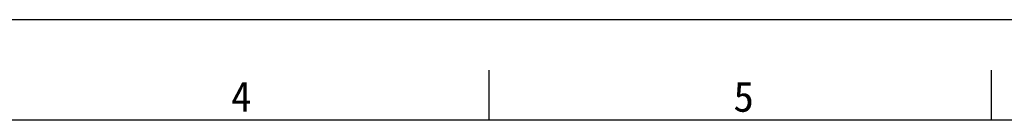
# Model space of a CAD drawing. Header units: millimetres. Extents: x 0 to 594, y 0 to 420.
# Tile 8 of 45: x 148 to 246, y 410 to 420. Entities that reach past the tile are written whole.
import ezdxf

# ---------------------------------------------------------------- set-up
doc = ezdxf.new("R2010")
doc.units = ezdxf.units.MM
doc.header["$LTSCALE"] = 2
doc.layers.get('0').update_dxf_attribs({"linetype": 'CONTINUOUS'})
doc.styles.add('TEXTSTYLE_2', font='simfang.ttf')

msp = doc.modelspace()

# ---------------------------------------------------------------- linework, layer by layer
at = {"color": 7}
for p, q in [((594, 420), (0, 420)), ((194.6373, 410), (194.6373, 414.9999)), ((244.6373, 410), (244.6373, 414.9999)), ((584, 410), (25, 410))]:
    msp.add_line(p, q, dxfattribs=at)

# ---------------------------------------------------------------- texts
at = {"color": 3, "style": 'TEXTSTYLE_2'}
for s, p in [('4', (168.9562, 410.847)), ('5', (218.9562, 410.847))]:
    msp.add_text(s, height=3, dxfattribs=at).set_placement(p)

doc.saveas('drawing.dxf')
